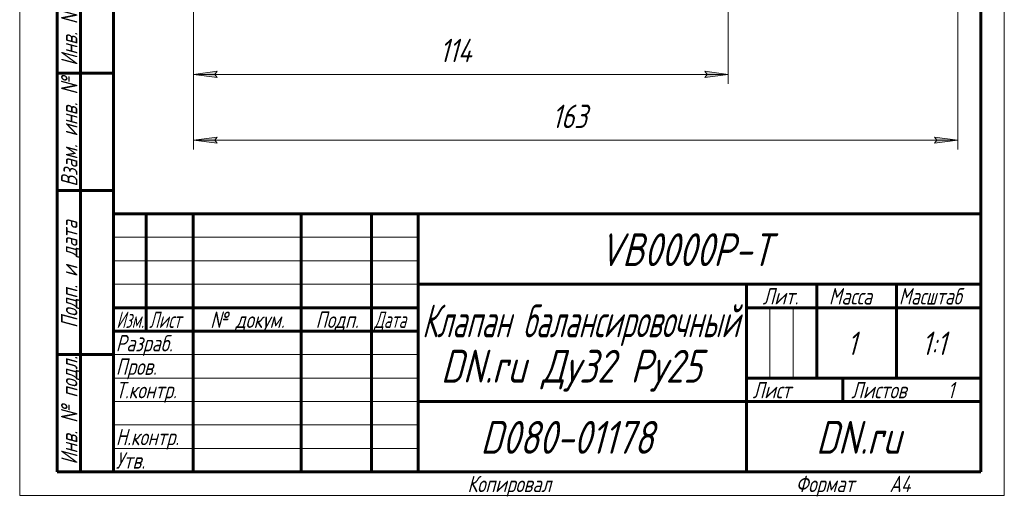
# Model space of a CAD drawing. Header units: millimetres. Extents: x 0 to 210, y 0 to 297.
# Tile 1 of 5: x 0 to 210, y 0 to 101. Entities that reach past the tile are written whole.
import ezdxf

# ---------------------------------------------------------------- set-up
doc = ezdxf.new("R2010")
doc.units = ezdxf.units.MM
doc.linetypes.add('K5LT_BASIC', pattern=[0])
doc.linetypes.add('K5LT_THIN', pattern=[0])
doc.layers.add('Системный слой', color=7, linetype='Continuous')
doc.layers.add('Системный слой (1)', color=251, linetype='Continuous', true_color=0x6c6c6c)
doc.styles.add('KDIMTEXTSTYLE', font='txt', dxfattribs={"width": 0.96, "oblique": 15, "height": 5})
doc.styles.add('KTEXTSTYLE', font='txt', dxfattribs={"width": 0.96, "height": 5})
doc.dimstyles.new('KDIMSTYLE (1.00)', dxfattribs={"dimtxt": 5, "dimasz": 1, "dimexe": 2, "dimexo": 0, "dimgap": 1, "dimtad": 1, "dimtxsty": 'KDIMTEXTSTYLE', "dimsah": 1, "dimcen": 0, "dimdle": 1, "dimadec": 0, "dimazin": 0, "dimtfac": 0.667, "dimtmove": 0, "dimatfit": 3, "dimfxl": 1, "dimtvp": 1, "dimtolj": 1, "dimtzin": 0, "dimarcsym": 0})

# ---------------------------------------------------------------- blocks, each defined once
blk = doc.blocks.new('D0')
at = {"layer": 'Системный слой (1)'}
for points in [[(41.6, 89.73), (42.1, 90.39), (37.1, 89.73), (42.1, 89.07)], [(146.1, 89.07), (151.1, 89.73), (146.1, 90.39), (146.6, 89.73)]]:
    blk.add_hatch(color=7, dxfattribs=at).paths.add_polyline_path(points)
at = {"layer": 'Системный слой (1)', "color": 7, "linetype": 'K5LT_THIN', "lineweight": 18, "true_color": 0xffffff}
for p, q in [((151.1, 130.02), (151.1, 87.73)), ((37.1, 126.08), (37.1, 87.73)), ((37.1, 89.73), (42.1, 90.39)), ((42.1, 90.39), (41.6, 89.73)), ((146.6, 89.73), (146.1, 90.39)), ((146.1, 90.39), (151.1, 89.73)), ((42.1, 89.07), (37.1, 89.73)), ((41.6, 89.73), (42.1, 89.07)), ((151.1, 89.73), (146.1, 89.07)), ((146.1, 89.07), (146.6, 89.73))]:
    blk.add_line(p, q, dxfattribs=at)
blk.add_wipeout([(89.55, 90.73), (89.55, 98.11), (98.28, 98.11), (98.28, 90.73)]).dxf.layer = 'Системный слой (1)'
blk.add_line((37.1, 89.73), (151.1, 89.73), dxfattribs=at)
at = {"layer": 'Системный слой (1)', "color": 7, "insert": (89.55, 97.32), "char_height": 5, "attachment_point": 1, "style": 'KTEXTSTYLE'}
blk.add_mtext('\\fArial|b0|c204|p34;\\H5.0;\\W1.000;\\Q15;\\fGOST Type AU|b0|i0|c204|p34;\\Q15;\\W0.960;114', dxfattribs=at)
blk = doc.blocks.new('KDIMARROW_01')
at = {"layer": 'Системный слой'}
blk.add_hatch(color=0, dxfattribs=at).paths.add_polyline_path([(0, 0), (-5, 0.66), (-4.5, 0), (-5, -0.66)])
at = {"layer": 'Системный слой', "color": 0, "linetype": 'K5LT_THIN', "lineweight": 18}
for p, q in [((-4.5, 0), (-5, 0.66)), ((-5, 0.66), (0, 0)), ((0, 0), (-5, -0.66)), ((-5, -0.66), (-4.5, 0))]:
    blk.add_line(p, q, dxfattribs=at)
at = {"layer": 'Системный слой (1)', "color": 0, "linetype": 'K5LT_THIN', "lineweight": 18}
blk.add_line((94.1, 131.76), (93.1, 131.76), dxfattribs=at)
blk = doc.blocks.new('D2')
at = {"layer": 'Системный слой (1)'}
for points in [[(41.6, 75.7), (42.1, 76.35), (37.1, 75.7), (42.1, 75.04)], [(195.1, 75.04), (200.1, 75.7), (195.1, 76.35), (195.6, 75.7)]]:
    blk.add_hatch(color=7, dxfattribs=at).paths.add_polyline_path(points)
at = {"layer": 'Системный слой (1)', "color": 7, "linetype": 'K5LT_THIN', "lineweight": 18, "true_color": 0xffffff}
for p, q in [((200.1, 223.71), (200.1, 73.7)), ((37.1, 122.71), (37.1, 73.7)), ((37.1, 75.7), (42.1, 76.35)), ((42.1, 75.04), (37.1, 75.7)), ((42.1, 76.35), (41.6, 75.7)), ((41.6, 75.7), (42.1, 75.04)), ((195.6, 75.7), (195.1, 76.35)), ((195.1, 76.35), (200.1, 75.7)), ((200.1, 75.7), (195.1, 75.04)), ((195.1, 75.04), (195.6, 75.7))]:
    blk.add_line(p, q, dxfattribs=at)
blk.add_wipeout([(113.52, 76.7), (113.52, 84.08), (123.27, 84.08), (123.27, 76.7)]).dxf.layer = 'Системный слой (1)'
blk.add_line((37.1, 75.7), (200.1, 75.7), dxfattribs=at)
at = {"layer": 'Системный слой (1)', "color": 7, "insert": (113.52, 83.28), "char_height": 5, "attachment_point": 1, "style": 'KTEXTSTYLE'}
blk.add_mtext('\\fArial|b0|c204|p34;\\H5.0;\\W1.000;\\Q15;\\fGOST Type AU|b0|i0|c204|p34;\\Q15;\\W0.960;163', dxfattribs=at)
blk = doc.blocks.new('U12')
at = {"color": 7, "linetype": 'K5LT_THIN', "lineweight": 18, "true_color": 0xffffff}
for p, q in [((0, 0), (0, 297)), ((210, 297), (210, 0)), ((20, 55), (85, 55)), ((20, 50), (85, 50)), ((20, 45), (85, 45)), ((159.96, 25), (159.96, 40)), ((164.98, 25), (164.98, 40)), ((20, 30), (85, 30)), ((20, 25), (85, 25)), ((20, 20), (85, 20)), ((20, 15), (85, 15)), ((20, 10), (85, 10)), ((210, 0), (0, 0))]:
    blk.add_line(p, q, dxfattribs=at)
at = {"color": 143, "linetype": 'K5LT_BASIC', "lineweight": 60, "true_color": 0x33acca}
for p, q in [((20, 5), (20, 292)), ((205, 292), (205, 5)), ((8, 5), (8, 150)), ((13, 5), (13, 150)), ((20, 90), (8, 90)), ((20, 65), (8, 65)), ((20, 60), (205, 60)), ((20, 5), (20, 60)), ((27, 35), (27, 60)), ((37, 5), (37, 60)), ((60, 5), (60, 60)), ((75, 5), (75, 60)), ((85, 5), (85, 60)), ((85, 45), (205, 45)), ((155, 5), (155, 45)), ((170, 25), (170, 45)), ((187, 25), (187, 45)), ((20, 40), (85, 40)), ((155, 40), (170, 40)), ((170, 40), (205, 40)), ((20, 35), (85, 35)), ((20, 30), (8, 30)), ((155, 25), (205, 25)), ((175.57, 20), (175.57, 25)), ((85, 20), (155, 20)), ((155, 20), (205, 20)), ((20, 5), (8, 5)), ((205, 5), (20, 5))]:
    blk.add_line(p, q, dxfattribs=at)
at = {"color": 7, "char_height": 3.5, "attachment_point": 1, "rotation": 90, "style": 'KTEXTSTYLE'}
for s, insert in [('\\fArial|b0|c204|p34;\\H5.0;\\W1.000;\\Q15;\\fGOST Type AU|b0|i0|c204|p34;\\Q15;\\W0.960;\\H3.50;Инв. № дубл.', (8.82, 91.57)), ('\\fArial|b0|c204|p34;\\H5.0;\\W1.000;\\Q15;\\fGOST Type AU|b0|i0|c204|p34;\\Q15;\\W0.960;\\H3.50;Взам. инв. №', (8.82, 65.8)), ('\\fArial|b0|c204|p34;\\H5.0;\\W1.000;\\Q15;\\fGOST Type AU|b0|i0|c204|p34;\\Q15;\\W0.960;\\H3.50;Подп. и дата', (8.82, 35.66)), ('\\fArial|b0|c204|p34;\\H5.0;\\W1.000;\\Q15;\\fGOST Type AU|b0|i0|c204|p34;\\Q15;\\W0.960;\\H3.50;Инв. № подл.', (8.82, 6.57))]:
    blk.add_mtext(s, dxfattribs=dict(at, insert=insert))
at = {"color": 7, "attachment_point": 1, "style": 'KTEXTSTYLE'}
for s, insert, char_height in [('\\fArial|b0|c204|p34;\\H5.0;\\W1.000;\\Q15;\\fGOST Type AU|b0|i0|c204|p34;\\Q15;\\W0.960;\\H7.00;VB0000P-T', (123.63, 55.86), 7), ('\\fArial|b0|c204|p34;\\H5.0;\\W1.000;\\Q15;\\fGOST Type AU|b0|i0|c204|p34;\\Q15;\\W0.960;\\H3.50;Лит.', (158.47, 44.18), 3.5), ('\\fArial|b0|c204|p34;\\H5.0;\\W1.000;\\Q15;\\fGOST Type AU|b0|i0|c204|p34;\\Q15;\\W0.960;\\H3.50;Масса', (172.58, 44.18), 3.5), ('\\fArial|b0|c204|p34;\\H5.0;\\W1.000;\\Q15;\\fGOST Type AU|b0|i0|c204|p34;\\Q15;\\W0.926;\\H3.50;Масштаб', (187.52, 44.18), 3.5), ('\\fArial|b0|c204|p34;\\H5.0;\\W1.000;\\Q15;\\fGOST Type AU|b0|i0|c204|p34;\\Q15;\\W0.744;\\H7.00;Клапан балансировочный', (85.8, 40.69), 7), ('\\fArial|b0|c204|p34;\\H5.0;\\W1.000;\\Q15;\\fGOST Type AU|b0|i0|c204|p34;\\Q15;\\W0.786;\\H3.50;Изм.', (20.62, 39.18), 3.5), ('\\fArial|b0|c204|p34;\\H5.0;\\W1.000;\\Q15;\\fGOST Type AU|b0|i0|c204|p34;\\Q15;\\W0.800;\\H3.50;Лист', (27.61, 39.18), 3.5), ('\\fArial|b0|c204|p34;\\H5.0;\\W1.000;\\Q15;\\fGOST Type AU|b0|i0|c204|p34;\\Q15;\\W0.960;\\H3.50;№ докум.', (40.63, 39.18), 3.5), ('\\fArial|b0|c204|p34;\\H5.0;\\W1.000;\\Q15;\\fGOST Type AU|b0|i0|c204|p34;\\Q15;\\W0.960;\\H3.50;Подп.', (63.1, 39.18), 3.5), ('\\fArial|b0|c204|p34;\\H5.0;\\W1.000;\\Q15;\\fGOST Type AU|b0|i0|c204|p34;\\Q15;\\W0.800;\\H3.50;Дата', (75.61, 39.18), 3.5), ('\\fArial|b0|c204|p34;\\H5.0;\\W1.000;\\Q15;\\fGOST Type AU|b0|i0|c204|p34;\\Q15;\\W0.960;\\H3.50;Разраб.', (20.5, 34.18), 3.5), ('\\fArial|b0|c204|p34;\\H5.0;\\W1.000;\\Q15;\\fGOST Type AU|b0|i0|c204|p34;\\Q15;\\W0.960;1', (176.53, 34.9), 5), ('\\fArial|b0|c204|p34;\\H5.0;\\W1.000;\\Q15;\\fGOST Type AU|b0|i0|c204|p34;\\Q15;\\W0.960;{\\c16737820;1:1}', (192.44, 34.9), 5), ('\\fArial|b0|c204|p34;\\H5.0;\\W1.000;\\Q15;\\fGOST Type AU|b0|i0|c204|p34;\\Q15;\\W0.960;\\H7.00;DN.ru Ду32 Ру25', (89.83, 31.02), 7), ('\\fArial|b0|c204|p34;\\H5.0;\\W1.000;\\Q15;\\fGOST Type AU|b0|i0|c204|p34;\\Q15;\\W0.960;\\H3.50;Пров.', (20.5, 29.18), 3.5), ('\\fArial|b0|c204|p34;\\H5.0;\\W1.000;\\Q15;\\fGOST Type AU|b0|i0|c204|p34;\\Q15;\\W0.960;\\H3.50;Т.контр.', (20.5, 24.18), 3.5), ('\\fArial|b0|c204|p34;\\H5.0;\\W1.000;\\Q15;\\fGOST Type AU|b0|i0|c204|p34;\\Q15;\\W0.960;\\H3.50;Лист', (156.32, 24.18), 3.5), ('\\fArial|b0|c204|p34;\\H5.0;\\W1.000;\\Q15;\\fGOST Type AU|b0|i0|c204|p34;\\Q15;\\W0.960;\\H3.50;Листов', (177.36, 24.18), 3.5), ('\\fArial|b0|c204|p34;\\H5.0;\\W1.000;\\Q15;\\fGOST Type AU|b0|i0|c204|p34;\\Q15;\\W0.960;\\H3.50;1', (197.91, 24.18), 3.5), ('\\fArial|b0|c204|p34;\\H5.0;\\W1.000;\\Q15;\\fGOST Type AU|b0|i0|c204|p34;\\Q15;\\W0.960;\\H7.00;D080-01178', (98.26, 15.86), 7), ('\\fArial|b0|c204|p34;\\H5.0;\\W1.000;\\Q15;\\fGOST Type AU|b0|i0|c204|p34;\\Q15;\\W0.960;\\H7.00;DN.ru', (169.84, 15.86), 7), ('\\fArial|b0|c204|p34;\\H5.0;\\W1.000;\\Q15;\\fGOST Type AU|b0|i0|c204|p34;\\Q15;\\W0.960;\\H3.50;Н.контр.', (20.5, 14.18), 3.5), ('\\fArial|b0|c204|p34;\\H5.0;\\W1.000;\\Q15;\\fGOST Type AU|b0|i0|c204|p34;\\Q15;\\W0.960;\\H3.50;Утв.', (20.5, 9.18), 3.5), ('\\fArial|b0|c204|p34;\\H5.0;\\W1.000;\\Q15;\\fGOST Type AU|b0|i0|c204|p34;\\Q15;\\W0.960;\\H3.50;Копировал', (95.5, 4.18), 3.5), ('\\fArial|b0|c204|p34;\\H5.0;\\W1.000;\\Q15;\\fGOST Type AU|b0|i0|c204|p34;\\Q15;\\W0.960;\\H3.50;Формат', (165.5, 4.18), 3.5), ('\\fArial|b0|c204|p34;\\H5.0;\\W1.000;\\Q15;\\fGOST Type AU|b0|i0|c204|p34;\\Q15;\\W0.960;\\H3.50;A4', (185.5, 4.18), 3.5)]:
    blk.add_mtext(s, dxfattribs=dict(at, insert=insert, char_height=char_height))

msp = doc.modelspace()

# ---------------------------------------------------------------- dimensions: what is measured, and where the dimension line sits
at = {"layer": 'Системный слой (1)', "color": 7}
dim = msp.add_linear_dim(base=(37.095, 89.732), p1=(151.095, 130.022), p2=(37.095, 126.083), dimstyle='KDIMSTYLE (1.00)', override={"dimexo": 0, "dimpost": '\\fGOST Type AU|b0|c204|p34;\\H5.0;\\W0.960;\\Q15;<>', "dimblk1": 'KDIMARROW_01', "dimblk2": 'KDIMARROW_01', "dimse1": 0, "dimse2": 0, "dimclrt": 7, "dimtol": 1, "dimtp": 0, "dimtm": 0, "dimtdec": 5, "dimtolj": 1}, dxfattribs=at)
dim.commit()
dim.dimension.update_dxf_attribs({"geometry": 'D0', "text_midpoint": (94.095, 89.732), "dimtype": 160})

# ---------------------------------------------------------------- next in the draw order: dimensions: what is measured, and where the dimension line sits
dim = msp.add_linear_dim(base=(37.095, 75.697), p1=(200.095, 223.709), p2=(37.095, 122.706), dimstyle='KDIMSTYLE (1.00)', override={"dimexo": 0, "dimpost": '\\fGOST Type AU|b0|c204|p34;\\H5.0;\\W0.960;\\Q15;<>', "dimblk1": 'KDIMARROW_01', "dimblk2": 'KDIMARROW_01', "dimse1": 0, "dimse2": 0, "dimclrt": 7, "dimtol": 1, "dimtp": 0, "dimtm": 0, "dimtdec": 5, "dimtolj": 1}, dxfattribs=at)
dim.commit()
dim.dimension.update_dxf_attribs({"geometry": 'D2', "text_midpoint": (118.595, 75.697), "dimtype": 160})

# ---------------------------------------------------------------- next in the draw order: block references
msp.add_blockref('U12', (0, 0))

doc.saveas('drawing.dxf')
